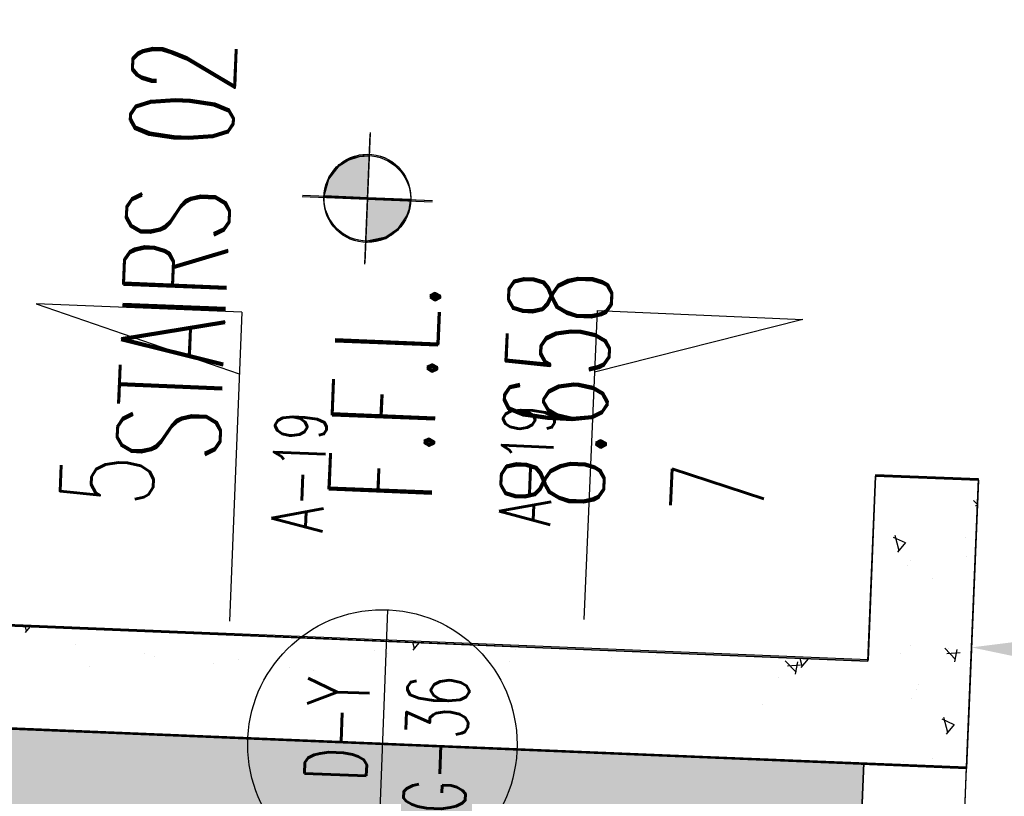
# Model space of a CAD drawing. Header units: millimetres. Extents: x 941089 to 2922714, y 799810 to 1997150.
# Tile 60 of 99: x 982750 to 985142, y 977044 to 978930. Entities that reach past the tile are written whole.
import ezdxf
from ezdxf.enums import TextEntityAlignment as Align

# ---------------------------------------------------------------- set-up
doc = ezdxf.new("R2010")
doc.units = ezdxf.units.MM
doc.header["$LTSCALE"] = 10
doc.header["$PDMODE"] = 3
doc.header["$PDSIZE"] = 5
doc.linetypes.add('DASHDOT', pattern=[1, 0.5, -0.25, 0, -0.25])
doc.layers.get('DEFPOINTS').update_dxf_attribs({"color": 21})
for name, color, linetype in [('COLS-00$0$CONC-SECTION', 6, 'Continuous'), ('FO-00$0$25', 21, 'Continuous'), ('FO-00$0$AREA GROSS', 21, 'Continuous'), ('FO-00$0$COLS-00$1$CONC-SECTION', 6, 'Continuous'), ('FO-00$0$COLS-00$1$HATCH', 22, 'Continuous'), ('FO-00$0$DOOR-NOS', 4, 'Continuous'), ('FO-00$0$PL-00$0$WALL-INTERNAL', 21, 'Continuous'), ('FO-00$0$PL-ext-00$0$WALL-INTERNAL', 21, 'Continuous'), ('FO-00$0$SYMBOL', 6, 'Continuous'), ('FO-00$0$WALL-INTERNAL', 4, 'Continuous'), ('L - PL-ext-00$0$DIMS-MASONARY', 21, 'Continuous'), ('L - PL-ext-00$0$TEXT-25', 2, 'Continuous'), ('L - PL-ext-00$0$TEXT-35', 7, 'Continuous'), ('L - PL-ext-00$0$WALL-INTERNAL', 4, 'Continuous'), ('L-PL-00$0$COLS-00$0$CONC-SECTION', 21, 'Continuous'), ('L-PL-00$0$COLS-00$1$CONC-SECTION', 6, 'Continuous'), ('L-PL-00$0$COLS-00$1$HATCH', 22, 'Continuous'), ('L-PL-00$0$DIMS-MASONARY', 21, 'Continuous'), ('L-PL-00$0$PL-00$0$DIMS-MASONARY', 21, 'Continuous'), ('L-PL-00$0$PL-00$0$TEXT-25', 2, 'Continuous'), ('L-PL-00$0$PL-00$0$WALL-INTERNAL', 21, 'Continuous'), ('L-PL-00$0$PL-00$1$DIMS-MASONARY', 21, 'Continuous'), ('L-PL-00$0$PL-00$1$WALL-INTERNAL', 4, 'Continuous'), ('L-PL-00$0$PL-ext-00$0$WALL-INTERNAL', 21, 'Continuous'), ('L-PL-00$0$TEXT-25', 2, 'Continuous'), ('L-PL-00$0$TEXT-35', 7, 'Continuous'), ('L-PL-00$0$WALL-INTERNAL', 4, 'Continuous'), ('REVISION', 1, 'DASHDOT')]:
    doc.layers.add(name, color=color, linetype=linetype)
doc.styles.add('FO-00$0$01B-FIRST(option F)A$0$STANDARD', font='ROMANS.SHX')
doc.styles.add('FO-00$0$Standard', font='romans.shx', dxfattribs={"width": 0.6})
doc.styles.add('FO-00$0$SYMBOLS', font='ROMANS.SHX')
doc.styles.add('L - PL-ext-00$0$PL-01$0$STANDARD', font='romans.shx', dxfattribs={"width": 0.6})
doc.styles.add('L - PL-ext-00$0$Standard', font='romans.shx', dxfattribs={"width": 0.6})
doc.styles.add('L-PL-00$0$PL-00$0$STANDARD', font='romans.shx', dxfattribs={"width": 0.6})
doc.styles.add('L-PL-00$0$PL-01$0$STANDARD', font='romans.shx', dxfattribs={"width": 0.6})
doc.styles.add('L-PL-00$0$STANDARD', font='romans.shx', dxfattribs={"width": 0.6})
doc.dimstyles.new('L - PL-ext-00$0$ROYCETON', dxfattribs={"dimscale": 100, "dimtxt": 2.5, "dimasz": 2.5, "dimexe": 2, "dimexo": 1, "dimgap": 1, "dimtad": 1, "dimdec": 0, "dimtxsty": 'L - PL-ext-00$0$Standard', "dimcen": 2.5, "dimclrd": 256, "dimclre": 256, "dimclrt": 2, "dimaunit": 1, "dimazin": 0, "dimtfac": 1, "dimtdec": 0, "dimtmove": 0, "dimatfit": 3, "dimfxl": 0, "dimarcsym": 0})

# ---------------------------------------------------------------- blocks, each defined once
blk = doc.blocks.new('COLS-00')
at = {"layer": 'COLS-00$0$CONC-SECTION'}
blk.add_line((985079, 977814.7), (984829.2, 977825), dxfattribs=at)
blk.add_lwpolyline([(981382, 977963.8), (981631.8, 977953.5), (981613.4, 977507.1), (984810.6, 977372.2), (984829, 977821.8), (985078.8, 977811.6), (985050.2, 977115.3), (981353.3, 977263.7), (981381.9, 977963.8)], close=True, dxfattribs=at)
blk = doc.blocks.new('FO-00$0$01B-FIRST(option F)A$0$DOOR-NOS')
at = {"layer": 'FO-00$0$DOOR-NOS'}
blk.add_line((327.1, 0), (-327.1, 0), dxfattribs=at)
blk.add_circle((0, 0), 327.1, dxfattribs=at)
at = {"layer": 'FO-00$0$DOOR-NOS', "style": 'FO-00$0$01B-FIRST(option F)A$0$STANDARD', "width": 0.8, "flags": 4}
for tag, p in [('TYPE', (-68.4, 36.4)), ('NO', (-224.2, -205.9))]:
    blk.add_attdef(tag, p, '', height=172.8, dxfattribs=at)
blk = doc.blocks.new('FO-00$0$sym5')
for p, q in [((0, 15), (-10, 15)), ((-10, 15), (0, 12)), ((0, 15), (0, 0))]:
    blk.add_line(p, q)
at = {"linetype": 'Continuous', "style": 'FO-00$0$SYMBOLS', "flags": 1}
blk.add_attdef('DT-RV0', (-3.89, 13.897), '', height=0.5, dxfattribs=at)
at = {"color": 2, "style": 'FO-00$0$Standard', "width": 0.65}
blk.add_attdef('SYM5', text='', height=2.5, rotation=90, dxfattribs=at).set_placement((3.09, 7.372), align=Align.MIDDLE)
at = {"color": 7, "style": 'FO-00$0$Standard', "width": 0.65}
blk.add_attdef('SYM5', text='', height=4.51, dxfattribs=at).set_placement((-6.223, 6.602), align=Align.MIDDLE)
blk = doc.blocks.new('FO-00')
at = {"layer": 'FO-00$0$25'}
blk.add_hatch(color=254, dxfattribs=at).paths.add_polyline_path([(962106.9, 976297.2), (962063.7, 975252.9), (956064.8, 975500.9), (956819.2, 993755.4), (957034, 993746.5), (957074.1, 994715.7), (957029.1, 994717.6), (957254.7, 1000176.3), (961815.3, 999987.8), (961813.4, 999942.9), (962465.1, 999916), (962451.1, 999578.5), (962850.8, 999561.9), (962867.3, 999961.6), (962785.1, 999965), (962791.5, 1000117.6), (969658.5, 999833.8), (969650.2, 999634), (973094.2, 999491.9), (973087, 999317.8), (974330.1, 999266.5), (974344.7, 999639.8), (980603.5, 999381.4), (980588, 999007.9), (981801.1, 998957.8), (981787.3, 998623.7), (982186.9, 998607.2), (982215.9, 999304.8), (988737.4, 999035.2), (988737.4, 999035.2), (988964.3, 999024.2), (988817.7, 995529), (988645, 991316.4), (994995.8, 991065.9), (995186.1, 991058), (994995.8, 991065.9), (994970.9, 990466.4), (995161.3, 990458.5), (994864, 983264.6), (994673.8, 983272.5), (994648.9, 982673), (994839.2, 982665.1), (994537.8, 975370.1), (994353, 975377.8), (994336.4, 974978.1), (994521.2, 974970.4), (994466.7, 973651.6), (994631.5, 973645.2), (994522.9, 970907.8), (989272.4, 971124.4), (989710.8, 981776), (985249.6, 981960.4), (985342.2, 984209.1), (981645.3, 984361.3), (981527.5, 981498.7), (981439.7, 979366.4), (981353.4, 977267.7), (984800.4, 977125.6), (984714.7, 975047.1), (981578.6, 972159.6), (969604.9, 972654.5), (969742.4, 975981.5)])
at = {"layer": 'FO-00$0$AREA GROSS', "color": 3}
blk.add_lwpolyline([(985342.2, 984209.1), (981645.3, 984361.3), (981527.5, 981498.7), (981439.7, 979366.4), (981353.4, 977267.7), (984800.4, 977125.6), (984714.6, 975045.1), (981578.6, 972159.6), (969604.9, 972654.5), (969742.4, 975981.5), (962106.9, 976297.2)], dxfattribs=at)
at = {"layer": 'FO-00$0$COLS-00$1$CONC-SECTION'}
blk.add_lwpolyline([(985078.8, 977811.6), (985050.2, 977112.2), (981353.3, 977263.7), (981382, 977963.8)], dxfattribs=at)
at = {"layer": 'FO-00$0$COLS-00$1$HATCH'}
blk.add_line((983829.9, 977236.6), (983829.9, 977236.6), dxfattribs=at)
at = {"layer": 'FO-00$0$PL-00$0$WALL-INTERNAL', "color": 21}
blk.add_line((985050.1, 977112.1), (985078.7, 977811.6), dxfattribs=at)
at = {"layer": 'FO-00$0$PL-ext-00$0$WALL-INTERNAL', "color": 21}
for p, q in [((985050.1, 977112.1), (985078.7, 977811.6)), ((981353.3, 977263.7), (984800.4, 977122.4))]:
    blk.add_line(p, q, dxfattribs=at)
at = {"layer": 'FO-00$0$WALL-INTERNAL'}
for p, q in [((985050.2, 977112.2), (985078.7, 977811.6)), ((981353.3, 977263.7), (985050.2, 977112.2))]:
    blk.add_line(p, q, dxfattribs=at)
at = {"layer": 'FO-00$0$DOOR-NOS'}
ref = blk.add_blockref('FO-00$0$01B-FIRST(option F)A$0$DOOR-NOS', (983631.2, 977170.3), dxfattribs=dict(at, rotation=87.87603590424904))
ref.add_attrib('NO', ' G-36', (983828.7, 976938.6), dxfattribs={"height": 150, "rotation": 87.876, "style": 'FO-00$0$Standard', "width": 0.6, "flags": 4})
ref.add_attrib('TYPE', '   D-Y', dxfattribs={"height": 150, "rotation": 87.876, "style": 'FO-00$0$Standard', "width": 0.6, "flags": 4}).set_placement((983592.4, 977103.4), align=Align.CENTER)
at = {"layer": 'FO-00$0$SYMBOL'}
ref = blk.add_blockref('FO-00$0$sym5', (983260, 977469.7), dxfattribs=dict(at, xscale=50.00000000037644, yscale=50.05000000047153, zscale=49.99999999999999, rotation=357.7369577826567))
ref.add_attrib('SYM5', '5', dxfattribs={"layer": '0', "color": 7, "height": 225.7, "rotation": 87.737, "style": 'FO-00$0$Standard', "width": 0.649351}).set_placement((982962.2, 977812.1), align=Align.MIDDLE)
ref.add_attrib('SYM5', 'A-19', dxfattribs={"layer": '0', "color": 2, "height": 125, "rotation": 87.737, "style": 'FO-00$0$Standard', "width": 0.65065}).set_placement((983429, 977832.3), align=Align.MIDDLE)
ref = blk.add_blockref('FO-00$0$sym5', (984120.7, 977473.6), dxfattribs=dict(at, xscale=-50.00000000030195, yscale=50.05000000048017, zscale=49.99999999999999, rotation=357.5301536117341))
ref.add_attrib('SYM5', '7', dxfattribs={"layer": '0', "color": 7, "height": 225.7, "rotation": 87.5302, "style": 'FO-00$0$Standard', "width": 0.649351}).set_placement((984445.8, 977790.3), align=Align.MIDDLE)
ref.add_attrib('SYM5', 'A-19', dxfattribs={"layer": '0', "color": 2, "height": 125, "rotation": 87.5302, "style": 'FO-00$0$Standard', "width": 0.65065}).set_placement((983982.2, 977848.9), align=Align.MIDDLE)
blk = doc.blocks.new('L-PL-00')
at = {"layer": 'L-PL-00$0$PL-00$0$TEXT-25'}
for points in [[(983594.4, 978494.2), (983489, 978498.6), (983500.8, 978542.9), (983526.1, 978574.6), (983547.6, 978588.8), (983575.4, 978598), (983598.7, 978599.6)], [(983594.4, 978494.2), (983590, 978388.8), (983639.5, 978398.9), (983669.8, 978420.6), (983690.4, 978450.6), (983696.5, 978467.9), (983699.8, 978489.9)]]:
    blk.add_hatch(color=256, dxfattribs=at).paths.add_polyline_path(points)
at = {"layer": 'L-PL-00$0$TEXT-25'}
for points in [[(983594.5, 978494.2), (983489.2, 978498.5), (983501, 978542.8), (983526.3, 978574.6), (983547.8, 978588.7), (983575.6, 978597.9), (983598.9, 978599.6)], [(983594.5, 978494.2), (983489.2, 978498.5), (983501, 978542.8), (983526.3, 978574.6), (983547.8, 978588.7), (983575.6, 978597.9), (983598.9, 978599.6)], [(983594.7, 978497.6), (983489.3, 978502), (983501.1, 978546.3), (983526.4, 978578), (983547.9, 978592.2), (983575.8, 978601.4), (983599, 978603)], [(983594.5, 978494.2), (983590.2, 978388.8), (983639.7, 978398.8), (983670, 978420.5), (983690.5, 978450.5), (983696.7, 978467.8), (983699.9, 978489.8)], [(983594.5, 978494.2), (983590.2, 978388.8), (983639.7, 978398.8), (983670, 978420.5), (983690.5, 978450.5), (983696.7, 978467.8), (983699.9, 978489.8)], [(983594.7, 978497.6), (983590.3, 978392.2), (983639.8, 978402.3), (983670.1, 978423.9), (983690.7, 978453.9), (983696.8, 978471.3), (983700.1, 978493.3), (983594.7, 978497.6)]]:
    blk.add_hatch(color=256, dxfattribs=at).paths.add_polyline_path(points)
at = {"layer": 'L-PL-00$0$COLS-00$0$CONC-SECTION', "color": 21}
blk.add_line((985078.8, 977811.6), (984829, 977821.8), dxfattribs=at)
at = {"layer": 'L-PL-00$0$COLS-00$1$CONC-SECTION'}
blk.add_line((985078.8, 977811.6), (984829, 977821.8), dxfattribs=at)
for points in [[(985078.8, 977811.6), (985050.2, 977112.2), (981353.3, 977263.7), (981382, 977963.8)], [(981631.7, 977953.5), (981613.3, 977503.2), (984810.6, 977372.2), (984829, 977821.8)]]:
    blk.add_lwpolyline(points, dxfattribs=at)
at = {"layer": 'L-PL-00$0$COLS-00$1$HATCH'}
for p, q in [((984826.1, 977751.3), (984826.4, 977752.2)), ((985076.4, 977752.7), (985066.6, 977762.8)), ((985076.3, 977749.6), (985071.9, 977749.3)), ((984901.9, 977659.5), (984872.4, 977673)), ((984886.1, 977640.6), (984876.3, 977677.4)), ((984883.1, 977637), (984902.7, 977660.3)), ((985046.9, 977672.2), (985046.9, 977672.2)), ((984883.4, 977650), (984883.4, 977650)), ((984913.7, 977616.8), (984913.7, 977616.8)), ((985051, 977626.2), (985051, 977626.2)), ((984907.8, 977605.1), (984907.8, 977605.1)), ((984967.9, 977572.8), (984967.9, 977572.8)), ((982764.1, 977441.7), (982775.7, 977455.6)), ((982767.1, 977445.3), (982764.2, 977456.1)), ((983709.1, 977402.8), (983705.2, 977417.5)), ((983706, 977399.2), (983720.9, 977416.9)), ((982886.9, 977413.7), (982886.9, 977413.7)), ((983612.7, 977398.5), (983612.7, 977398.5)), ((983953.4, 977401.5), (983953.4, 977401.5)), ((984912.9, 977411.1), (984912.9, 977411.1)), ((985023.4, 977376.4), (984996.9, 977403.8)), ((985034.4, 977392.8), (985002.1, 977390.2)), ((985007.2, 977403.7), (985007.2, 977403.7)), ((985021.7, 977371.1), (985027.5, 977401)), ((983054.4, 977389.9), (983054.4, 977389.9)), ((983078.9, 977382.9), (983078.9, 977382.9)), ((983282.4, 977375.8), (983282.4, 977375.8)), ((983644.6, 977390.4), (983644.6, 977390.4)), ((983939.6, 977372.5), (983939.6, 977372.5)), ((984188.6, 977380.7), (984188.6, 977380.7)), ((984293.8, 977385.4), (984293.8, 977385.4)), ((984636, 977346.1), (984609.5, 977373.5)), ((984634.4, 977340.8), (984640.2, 977370.8)), ((984651.1, 977360.3), (984646.1, 977378.9)), ((984648, 977356.7), (984666, 977378.1)), ((984889, 977391.4), (984889, 977391.4)), ((982920.3, 977359.9), (982920.3, 977359.9)), ((983222, 977366.1), (983222, 977366.1)), ((983405.8, 977356.9), (983405.8, 977356.9)), ((983464.4, 977350.2), (983464.4, 977350.2)), ((984647, 977362.5), (984614.8, 977360)), ((985056.6, 977367.6), (985056.6, 977367.6)), ((984593.1, 977332.9), (984593.1, 977332.9)), ((984928.2, 977304.2), (984928.2, 977304.2)), ((984933.4, 977316.8), (984933.4, 977316.8)), ((984916.3, 977282.9), (984916.3, 977282.9)), ((984554.2, 977267.1), (984554.2, 977267.1)), ((985020.3, 977217.9), (984990.9, 977231.4)), ((985004.6, 977199), (984994.7, 977235.8)), ((985001.5, 977195.4), (985021.1, 977218.7)), ((984967.5, 977135.1), (984967.5, 977135.1)), ((984897.4, 977128.3), (984897.4, 977128.3))]:
    blk.add_line(p, q, dxfattribs=at)
at = {"layer": 'L-PL-00$0$DIMS-MASONARY'}
blk.add_line((984829.2, 977825.1), (985078.9, 977814.8), dxfattribs=at)
at = {"layer": 'L-PL-00$0$PL-00$0$DIMS-MASONARY', "color": 21}
blk.add_line((984829, 977821.9), (985078.7, 977811.6), dxfattribs=at)
at = {"layer": 'L-PL-00$0$PL-00$0$TEXT-25'}
for p, q in [((983600.8, 978652.1), (983587.9, 978336.4)), ((983436.5, 978500.7), (983752.2, 978487.8))]:
    blk.add_line(p, q, dxfattribs=at)
for points in [[(983594.4, 978494.2), (983489, 978498.6), (983489, 978498.6), (983489, 978498.6), (983489, 978498.6), (983489, 978498.6), (983489, 978498.6), (983500.8, 978542.9), (983526.1, 978574.6), (983547.6, 978588.8), (983575.4, 978598), (983598.7, 978599.6)], [(983594.4, 978494.2), (983590, 978388.8), (983639.5, 978398.9), (983669.8, 978420.6), (983690.4, 978450.6), (983696.5, 978467.9), (983699.8, 978489.9), (983594.4, 978494.2)]]:
    blk.add_lwpolyline(points, close=True, dxfattribs=at)
blk.add_circle((983594.4, 978494.2), 105.5, dxfattribs=at)
at = {"layer": 'L-PL-00$0$PL-00$0$WALL-INTERNAL', "color": 21}
for p, q in [((984829, 977821.9), (984810.6, 977372.2)), ((985078.7, 977811.6), (984829, 977821.9)), ((985050.1, 977112.1), (985078.7, 977811.6)), ((984810.6, 977372.2), (981613.3, 977503.2))]:
    blk.add_line(p, q, dxfattribs=at)
at = {"layer": 'L-PL-00$0$PL-00$1$DIMS-MASONARY'}
blk.add_line((984829, 977821.9), (985078.7, 977811.6), dxfattribs=at)
at = {"layer": 'L-PL-00$0$PL-00$1$WALL-INTERNAL'}
blk.add_line((984960.6, 974930.2, 0), (985050.2, 977112.2), dxfattribs=at)
blk.add_lwpolyline([(981382, 977963.8), (981353.3, 977263.7), (985050.2, 977112.2), (985078.7, 977811.6), (984829, 977821.9), (984810.6, 977372.2), (981613.3, 977503.2), (981631.7, 977953.5)], dxfattribs=at)
at = {"layer": 'L-PL-00$0$PL-ext-00$0$WALL-INTERNAL', "color": 21}
for p, q in [((984829, 977821.9), (984810.6, 977372.2)), ((985078.7, 977811.6), (984829, 977821.9)), ((985050.1, 977112.1), (985078.7, 977811.6)), ((981353.3, 977263.7), (984800.4, 977122.4))]:
    blk.add_line(p, q, dxfattribs=at)
at = {"layer": 'L-PL-00$0$TEXT-25'}
for p, q in [((983601, 978652), (983588.1, 978336.3)), ((983601, 978652), (983588.1, 978336.3)), ((983601.2, 978655.5), (983588.2, 978339.8)), ((983436.7, 978500.7), (983752.4, 978487.7)), ((983436.7, 978500.7), (983752.4, 978487.7)), ((983436.8, 978504.1), (983752.5, 978491.1))]:
    blk.add_line(p, q, dxfattribs=at)
for points in [[(983594.5, 978494.2), (983489.2, 978498.5), (983489.2, 978498.5), (983489.2, 978498.5), (983489.2, 978498.5), (983489.2, 978498.5), (983489.2, 978498.5), (983501, 978542.8), (983526.3, 978574.6), (983547.8, 978588.7), (983575.6, 978597.9), (983598.9, 978599.6)], [(983594.5, 978494.2), (983489.2, 978498.5), (983489.2, 978498.5), (983489.2, 978498.5), (983489.2, 978498.5), (983489.2, 978498.5), (983489.2, 978498.5), (983501, 978542.8), (983526.3, 978574.6), (983547.8, 978588.7), (983575.6, 978597.9), (983598.9, 978599.6)], [(983594.7, 978497.6), (983489.3, 978502), (983489.3, 978502), (983489.3, 978502), (983489.3, 978502), (983489.3, 978502), (983489.3, 978502), (983501.1, 978546.3), (983526.4, 978578), (983547.9, 978592.2), (983575.8, 978601.4), (983599, 978603)], [(983594.5, 978494.2), (983590.2, 978388.8), (983639.7, 978398.8), (983670, 978420.5), (983690.5, 978450.5), (983696.7, 978467.8), (983699.9, 978489.8), (983594.5, 978494.2)], [(983594.5, 978494.2), (983590.2, 978388.8), (983639.7, 978398.8), (983670, 978420.5), (983690.5, 978450.5), (983696.7, 978467.8), (983699.9, 978489.8), (983594.5, 978494.2)], [(983594.7, 978497.6), (983590.3, 978392.2), (983639.8, 978402.3), (983670.1, 978423.9), (983690.7, 978453.9), (983696.8, 978471.3), (983700.1, 978493.3), (983594.7, 978497.6)]]:
    blk.add_lwpolyline(points, close=True, dxfattribs=at)
for centre in [(983594.5, 978494.2), (983594.5, 978494.2), (983594.7, 978497.6)]:
    blk.add_circle(centre, 105.5, dxfattribs=at)
at = {"layer": 'L-PL-00$0$WALL-INTERNAL'}
for p, q in [((984829, 977821.9), (984810.6, 977372.2)), ((985078.7, 977811.6), (984829, 977821.9)), ((985050.2, 977112.2), (985078.7, 977811.6)), ((984810.6, 977372.2), (981613.3, 977503.2)), ((981353.3, 977263.7), (985050.2, 977112.2)), ((984960.3, 974933.3, 0), (985050.2, 977115.3)), ((984960.6, 974930.2, 0), (985050.2, 977112.2)), ((984960.6, 974930.2, 0), (985050.2, 977112.2))]:
    blk.add_line(p, q, dxfattribs=at)
blk.add_lwpolyline([(981382, 977963.8), (981353.4, 977267.5), (985050.2, 977115.3), (985078.9, 977814.8), (984829.2, 977825.1), (984810.7, 977375.4), (981613.4, 977507), (981631.8, 977953.5)], dxfattribs=at)
at = {"layer": 'L-PL-00$0$PL-00$0$TEXT-25', "insert": (983500.4, 977764.4), "char_height": 250, "width": 1499.86, "attachment_point": 1, "rotation": 87.6532, "style": 'L-PL-00$0$PL-00$0$STANDARD'}
blk.add_mtext('F.F.L.\\P8.658 ', dxfattribs=at)
at = {"layer": 'L-PL-00$0$TEXT-25', "char_height": 250, "width": 1499.86, "attachment_point": 1, "rotation": 87.6433, "style": 'L-PL-00$0$STANDARD'}
for insert in [(983500.5, 977764.3), (983500.5, 977764.3), (983500.6, 977767.8)]:
    blk.add_mtext('F.F.L.\\P8.658 ', dxfattribs=dict(at, insert=insert))
at = {"layer": 'L-PL-00$0$TEXT-35', "style": 'L-PL-00$0$PL-01$0$STANDARD', "width": 0.6}
for rotation, p in [(87.6433, (983234.8, 977853)), (87.6334, (983235, 977856.5))]:
    blk.add_text('STAIRS 02 ', height=250, rotation=rotation, dxfattribs=at).set_placement(p)
blk = doc.blocks.new('*D800')
at = {"layer": 'DEFPOINTS', "color": 0}
for p in [(989341.2, 978023.2, 0), (985079, 977814.7), (989308.4, 977230.4)]:
    blk.add_point(p, dxfattribs=at)
at = {"layer": 'L - PL-ext-00$0$DIMS-MASONARY', "lineweight": -2}
for p, q in [((989337.1, 977923.3), (989300.2, 977030.6)), ((985074.9, 977714.8), (985053.9, 977206.1)), ((985311.9, 977395.6), (989058.6, 977240.7))]:
    blk.add_line(p, q, dxfattribs=at)
at = {"layer": 'L - PL-ext-00$0$DIMS-MASONARY'}
for points in [[(985310.2, 977354), (985313.6, 977437.2), (985062.1, 977405.9)], [(989056.9, 977199.1), (989060.4, 977282.4), (989308.4, 977230.4)]]:
    blk.add_solid(points, dxfattribs=at)
at = {"layer": 'L - PL-ext-00$0$DIMS-MASONARY', "color": 2, "insert": (987176, 977093.4), "char_height": 250, "attachment_point": 5, "rotation": 177.6334, "style": 'L - PL-ext-00$0$Standard'}
blk.add_mtext('4250', dxfattribs=at)
blk = doc.blocks.new('L - PL-ext-00')
at = {"layer": 'L - PL-ext-00$0$TEXT-25'}
for points in [[(983594.9, 978497.6), (983489.5, 978501.9), (983501.3, 978546.3), (983526.6, 978578), (983548.1, 978592.1), (983576, 978601.3), (983599.2, 978603)], [(983594.9, 978497.6), (983590.5, 978392.2), (983640, 978402.2), (983670.3, 978423.9), (983690.9, 978453.9), (983697, 978471.2), (983700.3, 978493.2), (983594.9, 978497.6)]]:
    blk.add_hatch(color=256, dxfattribs=at).paths.add_polyline_path(points)
for p, q in [((983601.4, 978655.4), (983588.3, 978339.7)), ((983437, 978504.1), (983752.7, 978491))]:
    blk.add_line(p, q, dxfattribs=at)
for points in [[(983594.9, 978497.6), (983489.5, 978501.9), (983489.5, 978501.9), (983489.5, 978501.9), (983489.5, 978501.9), (983489.5, 978501.9), (983489.5, 978501.9), (983501.3, 978546.3), (983526.6, 978578), (983548.1, 978592.1), (983576, 978601.3), (983599.2, 978603)], [(983594.9, 978497.6), (983590.5, 978392.2), (983640, 978402.2), (983670.3, 978423.9), (983690.9, 978453.9), (983697, 978471.2), (983700.3, 978493.2), (983594.9, 978497.6)]]:
    blk.add_lwpolyline(points, close=True, dxfattribs=at)
blk.add_circle((983594.9, 978497.6), 105.5, dxfattribs=at)
at = {"layer": 'L - PL-ext-00$0$WALL-INTERNAL'}
for p, q in [((984714.7, 975047.1, 0), (984800.4, 977125.6)), ((984960.3, 974933.3, 0), (985050.2, 977115.3))]:
    blk.add_line(p, q, dxfattribs=at)
blk.add_lwpolyline([(981645.3, 984361.3), (981353.4, 977267.5), (985050.2, 977115.3), (985078.9, 977814.8), (984829.2, 977825.1), (984810.7, 977375.4), (981613.4, 977507), (981895.1, 984351), (981645.3, 984361.3)], dxfattribs=at)
at = {"layer": 'L - PL-ext-00$0$TEXT-25', "insert": (983500.7, 977767.7), "char_height": 250, "width": 1499.86, "attachment_point": 1, "rotation": 87.6334, "style": 'L - PL-ext-00$0$Standard'}
blk.add_mtext('F.F.L.\\P8.658 ', dxfattribs=at)
at = {"layer": 'L - PL-ext-00$0$TEXT-35', "style": 'L - PL-ext-00$0$PL-01$0$STANDARD', "width": 0.6}
blk.add_text('STAIRS 02 ', height=250, rotation=87.6334, dxfattribs=at).set_placement((983235, 977856.5))
at = {"layer": 'L - PL-ext-00$0$DIMS-MASONARY'}
dim = blk.add_linear_dim(base=(989308.4, 977230.4), p1=(985079, 977814.7), p2=(989341.2, 978023.2, 0), angle=177.6334, dimstyle='L - PL-ext-00$0$ROYCETON', dxfattribs=at)
dim.commit()
dim.dimension.update_dxf_attribs({"geometry": '*D800', "text_midpoint": (987176, 977093.4)})

msp = doc.modelspace()

# ---------------------------------------------------------------- block references
at = {"layer": 'REVISION'}
for name in ['FO-00', 'L - PL-ext-00', 'L-PL-00', 'COLS-00']:
    msp.add_blockref(name, (0, 0), dxfattribs=at)

doc.saveas('drawing.dxf')
